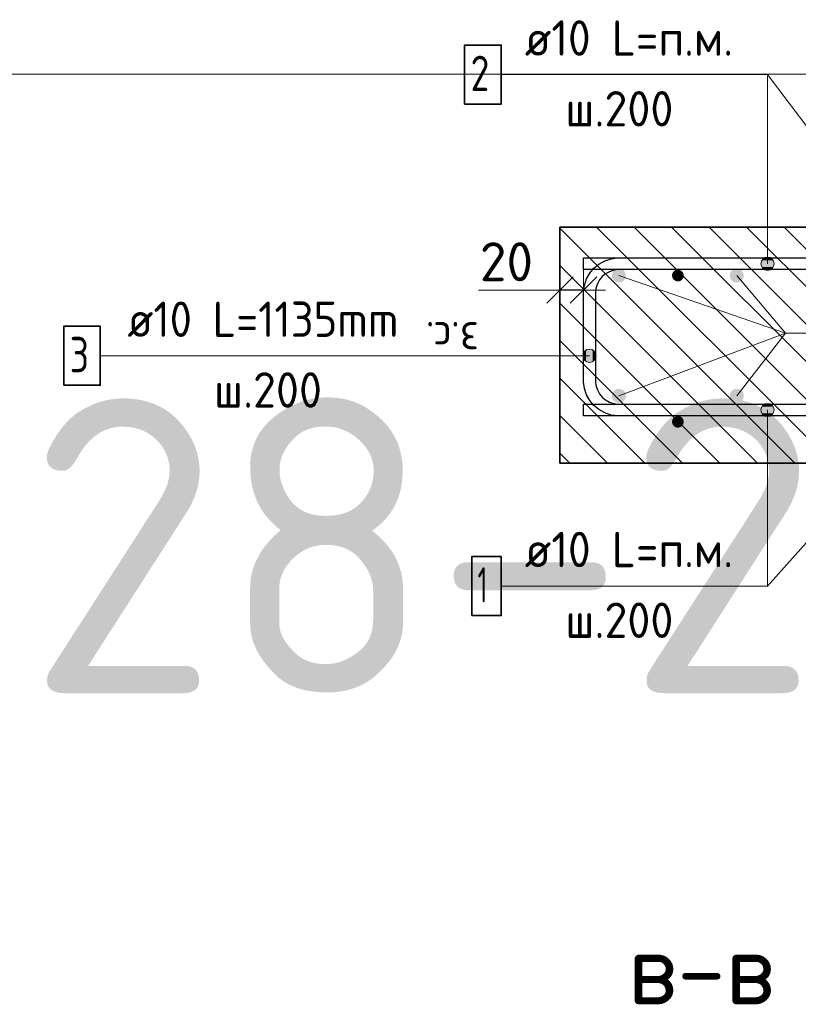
# Model space of a CAD drawing. Header units: metres. Extents: x -38 to 107, y -15 to 21.
# Tile 125 of 167: x 71.709 to 72.37, y 6.883 to 7.718. Entities that reach past the tile are written whole.
import ezdxf

# ---------------------------------------------------------------- set-up
doc = ezdxf.new("R2010")
doc.units = ezdxf.units.M
doc.header["$PDMODE"] = 65
for name, color, linetype, lineweight in [('XR$3$Арм. стержнями верхней зоны', 180, 'Continuous', 35), ('XR$3$Арм. стержнями нижней зоны', 180, 'Continuous', 35), ('XR$3$Арм.стержн. Арматура края', 96, 'Continuous', 35), ('XR$3$Арм.стержн. Доп. арматура', 180, 'Continuous', 35), ('XR$3$Размерная линия_ общее', 7, 'Continuous', 13), ('XR$4$Текст_ примечание', 7, 'Continuous', 13), ('XR$5$Арм. стержнями верхней зоны', 180, 'Continuous', 35), ('XR$5$Арм. стержнями нижней зоны', 180, 'Continuous', 35), ('XR$5$Арм.стержн. Арматура края', 96, 'Continuous', 35), ('XR$5$Арм.стержн. Доп. арматура', 180, 'Continuous', 35), ('XR$5$Размерная линия_ общее', 7, 'Continuous', 13)]:
    doc.layers.add(name, color=color, linetype=linetype, lineweight=lineweight)
doc.styles.add('ISOCPEUR', font='txt')
doc.dimstyles.new('DIMSTYLE_11', dxfattribs={"dimtxt": 0.033, "dimasz": 0.0375, "dimexe": 0, "dimexo": 0, "dimgap": 0.0165, "dimtad": 2, "dimdec": 0, "dimlfac": 1000, "dimrnd": 1, "dimzin": 12, "dimdsep": 46, "dimtxsty": 'ISOCPEUR', "dimblk1": 'ALL_ML_STRICH', "dimblk2": 'ALL_ML_STRICH', "dimsah": 1, "dimcen": 0, "dimclrd": 7, "dimclre": 256, "dimclrt": 7, "dimadec": 0, "dimazin": 0, "dimtfac": 1, "dimtdec": 0, "dimtix": 1, "dimtmove": 2, "dimatfit": 3, "dimfxl": 0, "dimtvp": 1.2, "dimtzin": 0, "dimlwd": 0, "dimlwe": -3, "dimarcsym": 0})
pattern_1 = [(135, (0, 0), (-0.031819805, -0.031819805), [0.4, -0.05, 0, -0.05]), (135, (-0.01591, -0.01591), (-0.031819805, -0.031819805), [0.8, -0.1, 0.1, -0.1])]

# ---------------------------------------------------------------- blocks, each defined once
blk = doc.blocks.new('ALL_ML_STRICH')
at = {"color": 0, "linetype": 'ByBlock', "lineweight": -2}
for p, q in [((0, -0.5), (0, 0.5)), ((-0.3, -0.3), (0.3, 0.3)), ((-1, 0), (0.5, 0))]:
    blk.add_line(p, q, dxfattribs=at)
blk = doc.blocks.new('*D139')
at = {"layer": 'DEFPOINTS', "color": 7, "linetype": 'Continuous', "lineweight": 13, "transparency": 33554687}
for p in [(72.1875, 7.48857), (72.1675, 7.44858), (72.1875, 7.45358)]:
    blk.add_point(p, dxfattribs=at)
at = {"layer": 'XR$3$Размерная линия_ общее', "color": 253, "linetype": 'Continuous', "lineweight": -2, "true_color": 0xa0a0a0, "transparency": 33554687}
for p, q in [((72.1675, 7.46858), (72.1675, 7.48857)), ((72.1875, 7.47358), (72.1875, 7.48857))]:
    blk.add_line(p, q, dxfattribs=at)
at = {"layer": 'XR$3$Размерная линия_ общее', "color": 7, "linetype": 'Continuous', "lineweight": -2, "transparency": 33554687}
blk.add_line((72.1875, 7.48857), (72.1675, 7.48857), dxfattribs=at)
at = {"layer": 'XR$3$Размерная линия_ общее', "color": 7, "linetype": 'Continuous', "lineweight": 13, "transparency": 33554687, "xscale": 0.0375, "yscale": 0.0375, "zscale": 0.0375}
for p, rotation in [((72.1675, 7.48857), 180), ((72.1875, 7.48857), 360)]:
    blk.add_blockref('ALL_ML_STRICH', p, dxfattribs=dict(at, rotation=rotation))
at = {"layer": 'XR$3$Размерная линия_ общее', "color": 7, "linetype": 'Continuous', "lineweight": 13, "transparency": 33554687, "insert": (72.12208, 7.51257), "char_height": 0.033, "width": 0.066, "attachment_point": 5, "style": 'ISOCPEUR'}
blk.add_mtext('\\A1;{20}', dxfattribs=at)
at = {"layer": 'XR$3$Размерная линия_ общее', "color": 7, "linetype": 'Continuous', "lineweight": 13, "transparency": 33554687, "insert": (72.09879, 7.43451), "char_height": 0.027, "width": 0.00135, "attachment_point": 1, "rotation": 180, "line_spacing_factor": 0.60241, "style": 'ISOCPEUR'}
blk.add_mtext('з.с.', dxfattribs=at)
blk = doc.blocks.new('*D809')
at = {"layer": 'DEFPOINTS', "color": 7, "linetype": 'Continuous', "lineweight": 13, "transparency": 33554687}
for p in [(72.1875, 7.48857), (72.1675, 7.44858), (72.1875, 7.45358)]:
    blk.add_point(p, dxfattribs=at)
at = {"layer": 'XR$5$Размерная линия_ общее', "color": 253, "linetype": 'Continuous', "lineweight": -2, "true_color": 0xa0a0a0, "transparency": 33554687}
for p, q in [((72.1675, 7.46858), (72.1675, 7.48857)), ((72.1875, 7.47358), (72.1875, 7.48857))]:
    blk.add_line(p, q, dxfattribs=at)
at = {"layer": 'XR$5$Размерная линия_ общее', "color": 7, "linetype": 'Continuous', "lineweight": -2, "transparency": 33554687}
blk.add_line((72.1875, 7.48857), (72.1675, 7.48857), dxfattribs=at)
at = {"layer": 'XR$5$Размерная линия_ общее', "color": 7, "linetype": 'Continuous', "lineweight": 13, "transparency": 33554687, "xscale": 0.0375, "yscale": 0.0375, "zscale": 0.0375}
for p, rotation in [((72.1675, 7.48857), 180), ((72.1875, 7.48857), 360)]:
    blk.add_blockref('ALL_ML_STRICH', p, dxfattribs=dict(at, rotation=rotation))
at = {"layer": 'XR$5$Размерная линия_ общее', "color": 7, "linetype": 'Continuous', "lineweight": 13, "transparency": 33554687, "insert": (72.12208, 7.51257), "char_height": 0.033, "width": 0.066, "attachment_point": 5, "style": 'ISOCPEUR'}
blk.add_mtext('\\A1;{20}', dxfattribs=at)
at = {"layer": 'XR$5$Размерная линия_ общее', "color": 7, "linetype": 'Continuous', "lineweight": 13, "transparency": 33554687, "insert": (72.09879, 7.43451), "char_height": 0.027, "width": 0.00135, "attachment_point": 1, "rotation": 180, "line_spacing_factor": 0.60241, "style": 'ISOCPEUR'}
blk.add_mtext('з.с.', dxfattribs=at)

msp = doc.modelspace()

# ---------------------------------------------------------------- hatches: boundary and pattern name
at = {"linetype": 'Continuous', "lineweight": 13, "transparency": 33554687}
h = msp.add_hatch(dxfattribs=at)
h.set_pattern_fill('__________540', scale=0.015, style=0, pattern_type=2)
h.set_pattern_definition(pattern_1)
h.paths.add_polyline_path([(72.1675, 7.54188), (72.1675, 7.34188), (72.75595, 7.34188), (72.75595, 7.54188)], flags=0)
h = msp.add_hatch(dxfattribs=at)
h.set_pattern_fill('__________540', scale=0.015, style=0, pattern_type=2)
h.set_pattern_definition(pattern_1)
h.paths.add_polyline_path([(72.1675, 7.54188), (72.1675, 7.34188), (72.75595, 7.34188), (72.75595, 7.54188)], flags=0)
at = {"layer": 'XR$3$Арм. стержнями верхней зоны', "linetype": 'Continuous', "lineweight": 13, "transparency": 33554687}
for points in [[(72.34641, 7.51571), (72.34078, 7.51571), (72.33876, 7.51369)], [(72.34641, 7.51571), (72.33876, 7.51369), (72.34843, 7.51369)], [(72.34078, 7.51571), (72.34641, 7.51571), (72.3436, 7.5165)], [(72.34843, 7.51369), (72.33876, 7.51369), (72.33797, 7.51088)], [(72.34843, 7.51369), (72.33797, 7.51088), (72.34922, 7.51088)], [(72.34922, 7.51088), (72.33797, 7.51088), (72.33876, 7.50806)], [(72.34922, 7.51088), (72.33876, 7.50806), (72.34843, 7.50806)], [(72.34843, 7.50806), (72.33876, 7.50806), (72.34078, 7.50604)], [(72.34843, 7.50806), (72.34078, 7.50604), (72.34641, 7.50604)], [(72.34641, 7.50604), (72.34078, 7.50604), (72.3436, 7.50525)]]:
    msp.add_hatch(color=7, dxfattribs=at).paths.add_polyline_path(points)
at = {"layer": 'XR$3$Арм. стержнями верхней зоны', "linetype": 'Continuous', "lineweight": 50, "transparency": 33554687}
msp.add_hatch(color=4, dxfattribs=at).paths.add_polyline_path([(72.27251, 7.50088), (72.27212, 7.50279), (72.27104, 7.50441), (72.26942, 7.5055), (72.26751, 7.50588), (72.26559, 7.5055), (72.26397, 7.50441), (72.26289, 7.50279), (72.26251, 7.50088), (72.26289, 7.49896), (72.26397, 7.49734), (72.26559, 7.49626), (72.26751, 7.49588), (72.26942, 7.49626), (72.27104, 7.49734), (72.27212, 7.49896)])
at = {"layer": 'XR$3$Арм. стержнями нижней зоны', "linetype": 'Continuous', "lineweight": 13, "transparency": 33554687}
for points in [[(72.33797, 7.38688), (72.34922, 7.38688), (72.34843, 7.38969)], [(72.33797, 7.38688), (72.34843, 7.38969), (72.33876, 7.38969)], [(72.33876, 7.38969), (72.34843, 7.38969), (72.34641, 7.39171)], [(72.33876, 7.38969), (72.34641, 7.39171), (72.34078, 7.39171)], [(72.34078, 7.39171), (72.34641, 7.39171), (72.3436, 7.3925)], [(72.33876, 7.38406), (72.34922, 7.38688), (72.33797, 7.38688)], [(72.33876, 7.38406), (72.34843, 7.38406), (72.34922, 7.38688)], [(72.34078, 7.38204), (72.34843, 7.38406), (72.33876, 7.38406)], [(72.34078, 7.38204), (72.34641, 7.38204), (72.34843, 7.38406)], [(72.34641, 7.38204), (72.34078, 7.38204), (72.3436, 7.38125)]]:
    msp.add_hatch(color=7, dxfattribs=at).paths.add_polyline_path(points)
at = {"layer": 'XR$3$Арм. стержнями нижней зоны', "linetype": 'Continuous', "lineweight": 50, "transparency": 33554687}
msp.add_hatch(color=4, dxfattribs=at).paths.add_polyline_path([(72.27251, 7.37688), (72.27212, 7.37879), (72.27104, 7.38041), (72.26942, 7.3815), (72.26751, 7.38188), (72.26559, 7.3815), (72.26397, 7.38041), (72.26289, 7.37879), (72.26251, 7.37688), (72.26289, 7.37496), (72.26397, 7.37334), (72.26559, 7.37226), (72.26751, 7.37188), (72.26942, 7.37226), (72.27104, 7.37334), (72.27212, 7.37496)])
at = {"layer": 'XR$3$Арм.стержн. Арматура края', "linetype": 'Continuous', "lineweight": 13, "transparency": 33554687}
for points in [[(72.18767, 7.43003), (72.18767, 7.43565), (72.18688, 7.43284)], [(72.18767, 7.43565), (72.18969, 7.428), (72.18969, 7.43768)], [(72.18767, 7.43565), (72.18767, 7.43003), (72.18969, 7.428)], [(72.18969, 7.43768), (72.1925, 7.42722), (72.1925, 7.43847)], [(72.18969, 7.43768), (72.18969, 7.428), (72.1925, 7.42722)], [(72.1925, 7.43847), (72.1925, 7.42722), (72.19532, 7.428)], [(72.1925, 7.43847), (72.19532, 7.428), (72.19532, 7.43768)], [(72.19532, 7.43768), (72.19532, 7.428), (72.19734, 7.43003)], [(72.19532, 7.43768), (72.19734, 7.43003), (72.19734, 7.43565)], [(72.19734, 7.43565), (72.19734, 7.43003), (72.19813, 7.43284)]]:
    msp.add_hatch(color=7, dxfattribs=at).paths.add_polyline_path(points)
at = {"layer": 'XR$3$Арм.стержн. Доп. арматура', "linetype": 'Continuous', "lineweight": 50, "transparency": 33554687}
for points in [[(72.22346, 7.50088), (72.223, 7.50317), (72.2217, 7.50512), (72.21976, 7.50642), (72.21746, 7.50688), (72.21516, 7.50642), (72.21322, 7.50512), (72.21192, 7.50317), (72.21146, 7.50088), (72.21192, 7.49858), (72.21322, 7.49663), (72.21516, 7.49533), (72.21746, 7.49488), (72.21976, 7.49533), (72.2217, 7.49663), (72.223, 7.49858)], [(72.32346, 7.50088), (72.323, 7.50317), (72.3217, 7.50512), (72.31976, 7.50642), (72.31746, 7.50688), (72.31516, 7.50642), (72.31322, 7.50512), (72.31192, 7.50317), (72.31146, 7.50088), (72.31192, 7.49858), (72.31322, 7.49663), (72.31516, 7.49533), (72.31746, 7.49488), (72.31976, 7.49533), (72.3217, 7.49663), (72.323, 7.49858)], [(72.22346, 7.39888), (72.223, 7.40117), (72.2217, 7.40312), (72.21976, 7.40442), (72.21746, 7.40488), (72.21516, 7.40442), (72.21322, 7.40312), (72.21192, 7.40117), (72.21146, 7.39888), (72.21192, 7.39658), (72.21322, 7.39463), (72.21516, 7.39333), (72.21746, 7.39288), (72.21976, 7.39333), (72.2217, 7.39463), (72.223, 7.39658)], [(72.32346, 7.39888), (72.323, 7.40117), (72.3217, 7.40312), (72.31976, 7.40442), (72.31746, 7.40488), (72.31516, 7.40442), (72.31322, 7.40312), (72.31192, 7.40117), (72.31146, 7.39888), (72.31192, 7.39658), (72.31322, 7.39463), (72.31516, 7.39333), (72.31746, 7.39288), (72.31976, 7.39333), (72.3217, 7.39463), (72.323, 7.39658)]]:
    msp.add_hatch(color=34, dxfattribs=at).paths.add_polyline_path(points)
at = {"layer": 'XR$5$Арм. стержнями верхней зоны', "linetype": 'Continuous', "lineweight": 13, "transparency": 33554687}
for points in [[(72.34641, 7.51571), (72.34078, 7.51571), (72.33876, 7.51369)], [(72.34641, 7.51571), (72.33876, 7.51369), (72.34843, 7.51369)], [(72.34078, 7.51571), (72.34641, 7.51571), (72.3436, 7.5165)], [(72.34843, 7.51369), (72.33876, 7.51369), (72.33797, 7.51088)], [(72.34843, 7.51369), (72.33797, 7.51088), (72.34922, 7.51088)], [(72.34922, 7.51088), (72.33797, 7.51088), (72.33876, 7.50806)], [(72.34922, 7.51088), (72.33876, 7.50806), (72.34843, 7.50806)], [(72.34843, 7.50806), (72.33876, 7.50806), (72.34078, 7.50604)], [(72.34843, 7.50806), (72.34078, 7.50604), (72.34641, 7.50604)], [(72.34641, 7.50604), (72.34078, 7.50604), (72.3436, 7.50525)]]:
    msp.add_hatch(color=7, dxfattribs=at).paths.add_polyline_path(points)
at = {"layer": 'XR$5$Арм. стержнями верхней зоны', "linetype": 'Continuous', "lineweight": 50, "transparency": 33554687}
msp.add_hatch(color=4, dxfattribs=at).paths.add_polyline_path([(72.27251, 7.50088), (72.27212, 7.50279), (72.27104, 7.50441), (72.26942, 7.5055), (72.26751, 7.50588), (72.26559, 7.5055), (72.26397, 7.50441), (72.26289, 7.50279), (72.26251, 7.50088), (72.26289, 7.49896), (72.26397, 7.49734), (72.26559, 7.49626), (72.26751, 7.49588), (72.26942, 7.49626), (72.27104, 7.49734), (72.27212, 7.49896)])
at = {"layer": 'XR$5$Арм. стержнями нижней зоны', "linetype": 'Continuous', "lineweight": 13, "transparency": 33554687}
for points in [[(72.33797, 7.38688), (72.34922, 7.38688), (72.34843, 7.38969)], [(72.33797, 7.38688), (72.34843, 7.38969), (72.33876, 7.38969)], [(72.33876, 7.38969), (72.34843, 7.38969), (72.34641, 7.39171)], [(72.33876, 7.38969), (72.34641, 7.39171), (72.34078, 7.39171)], [(72.34078, 7.39171), (72.34641, 7.39171), (72.3436, 7.3925)], [(72.33876, 7.38406), (72.34922, 7.38688), (72.33797, 7.38688)], [(72.33876, 7.38406), (72.34843, 7.38406), (72.34922, 7.38688)], [(72.34078, 7.38204), (72.34843, 7.38406), (72.33876, 7.38406)], [(72.34078, 7.38204), (72.34641, 7.38204), (72.34843, 7.38406)], [(72.34641, 7.38204), (72.34078, 7.38204), (72.3436, 7.38125)]]:
    msp.add_hatch(color=7, dxfattribs=at).paths.add_polyline_path(points)
at = {"layer": 'XR$5$Арм. стержнями нижней зоны', "linetype": 'Continuous', "lineweight": 50, "transparency": 33554687}
msp.add_hatch(color=4, dxfattribs=at).paths.add_polyline_path([(72.27251, 7.37688), (72.27212, 7.37879), (72.27104, 7.38041), (72.26942, 7.3815), (72.26751, 7.38188), (72.26559, 7.3815), (72.26397, 7.38041), (72.26289, 7.37879), (72.26251, 7.37688), (72.26289, 7.37496), (72.26397, 7.37334), (72.26559, 7.37226), (72.26751, 7.37188), (72.26942, 7.37226), (72.27104, 7.37334), (72.27212, 7.37496)])
at = {"layer": 'XR$5$Арм.стержн. Арматура края', "linetype": 'Continuous', "lineweight": 13, "transparency": 33554687}
for points in [[(72.18767, 7.43003), (72.18767, 7.43565), (72.18688, 7.43284)], [(72.18767, 7.43565), (72.18969, 7.428), (72.18969, 7.43768)], [(72.18767, 7.43565), (72.18767, 7.43003), (72.18969, 7.428)], [(72.18969, 7.43768), (72.1925, 7.42722), (72.1925, 7.43847)], [(72.18969, 7.43768), (72.18969, 7.428), (72.1925, 7.42722)], [(72.1925, 7.43847), (72.1925, 7.42722), (72.19532, 7.428)], [(72.1925, 7.43847), (72.19532, 7.428), (72.19532, 7.43768)], [(72.19532, 7.43768), (72.19532, 7.428), (72.19734, 7.43003)], [(72.19532, 7.43768), (72.19734, 7.43003), (72.19734, 7.43565)], [(72.19734, 7.43565), (72.19734, 7.43003), (72.19813, 7.43284)]]:
    msp.add_hatch(color=7, dxfattribs=at).paths.add_polyline_path(points)
at = {"layer": 'XR$5$Арм.стержн. Доп. арматура', "linetype": 'Continuous', "lineweight": 50, "transparency": 33554687}
for points in [[(72.22346, 7.50088), (72.223, 7.50317), (72.2217, 7.50512), (72.21976, 7.50642), (72.21746, 7.50688), (72.21516, 7.50642), (72.21322, 7.50512), (72.21192, 7.50317), (72.21146, 7.50088), (72.21192, 7.49858), (72.21322, 7.49663), (72.21516, 7.49533), (72.21746, 7.49488), (72.21976, 7.49533), (72.2217, 7.49663), (72.223, 7.49858)], [(72.32346, 7.50088), (72.323, 7.50317), (72.3217, 7.50512), (72.31976, 7.50642), (72.31746, 7.50688), (72.31516, 7.50642), (72.31322, 7.50512), (72.31192, 7.50317), (72.31146, 7.50088), (72.31192, 7.49858), (72.31322, 7.49663), (72.31516, 7.49533), (72.31746, 7.49488), (72.31976, 7.49533), (72.3217, 7.49663), (72.323, 7.49858)], [(72.22346, 7.39888), (72.223, 7.40117), (72.2217, 7.40312), (72.21976, 7.40442), (72.21746, 7.40488), (72.21516, 7.40442), (72.21322, 7.40312), (72.21192, 7.40117), (72.21146, 7.39888), (72.21192, 7.39658), (72.21322, 7.39463), (72.21516, 7.39333), (72.21746, 7.39288), (72.21976, 7.39333), (72.2217, 7.39463), (72.223, 7.39658)], [(72.32346, 7.39888), (72.323, 7.40117), (72.3217, 7.40312), (72.31976, 7.40442), (72.31746, 7.40488), (72.31516, 7.40442), (72.31322, 7.40312), (72.31192, 7.40117), (72.31146, 7.39888), (72.31192, 7.39658), (72.31322, 7.39463), (72.31516, 7.39333), (72.31746, 7.39288), (72.31976, 7.39333), (72.3217, 7.39463), (72.323, 7.39658)]]:
    msp.add_hatch(color=34, dxfattribs=at).paths.add_polyline_path(points)

# ---------------------------------------------------------------- linework, layer by layer
at = {"color": 7, "linetype": 'Continuous', "lineweight": 13, "transparency": 33554687}
for p, q in [((72.46751, 7.50688), (72.3436, 7.6713)), ((72.46751, 7.50688), (72.3436, 7.6713)), ((72.1675, 7.48857), (72.0985, 7.48857)), ((72.1675, 7.48857), (72.0985, 7.48857)), ((72.46751, 7.37688), (72.3436, 7.23758)), ((72.46751, 7.37688), (72.3436, 7.23758))]:
    msp.add_line(p, q, dxfattribs=at)
at = {"color": 7, "linetype": 'Continuous', "lineweight": 35, "transparency": 33554687}
for p, q in [((72.1675, 7.54188), (72.1675, 7.34188)), ((72.75595, 7.54188), (72.1675, 7.54188)), ((72.1675, 7.54188), (72.1675, 7.34188)), ((72.75595, 7.54188), (72.1675, 7.54188)), ((72.1675, 7.34188), (72.75595, 7.34188)), ((72.1675, 7.34188), (72.75595, 7.34188))]:
    msp.add_line(p, q, dxfattribs=at)
at = {"layer": 'XR$3$Арм. стержнями верхней зоны', "color": 7, "linetype": 'Continuous', "lineweight": 13, "transparency": 33554687}
for p, q in [((72.1176, 7.6713), (72.3436, 7.6713)), ((72.3436, 7.6713), (72.3436, 7.51088)), ((72.3436, 7.5165), (72.3436, 7.5165)), ((72.33797, 7.51088), (72.33797, 7.51088)), ((72.34922, 7.51088), (72.34922, 7.51088)), ((72.3436, 7.50525), (72.3436, 7.50525))]:
    msp.add_line(p, q, dxfattribs=at)
at = {"layer": 'XR$3$Арм. стержнями верхней зоны', "color": 7, "linetype": 'Continuous', "lineweight": 35, "transparency": 33554687}
msp.add_lwpolyline([(72.0866, 7.6463), (72.1176, 7.6463), (72.1176, 7.6963), (72.0866, 7.6963), (72.0866, 7.6463)], dxfattribs=at)
at = {"layer": 'XR$3$Арм. стержнями верхней зоны', "color": 4, "linetype": 'Continuous', "lineweight": 25, "transparency": 33554687}
msp.add_lwpolyline([(72.76095, 7.50588), (72.1875, 7.50588), (72.1875, 7.51588), (72.76095, 7.51588), (72.76095, 7.50588)], dxfattribs=at)
at = {"layer": 'XR$3$Арм. стержнями верхней зоны', "color": 7, "linetype": 'Continuous', "lineweight": 13, "transparency": 33554687}
msp.add_circle((72.3436, 7.51088), 0.00563, dxfattribs=at)
at = {"layer": 'XR$3$Арм. стержнями нижней зоны', "color": 7, "linetype": 'Continuous', "lineweight": 13, "transparency": 33554687}
for p, q in [((72.3436, 7.3925), (72.3436, 7.3925)), ((72.33797, 7.38688), (72.33797, 7.38688)), ((72.3436, 7.23758), (72.3436, 7.38688)), ((72.3436, 7.38125), (72.3436, 7.38125)), ((72.34922, 7.38688), (72.34922, 7.38688)), ((72.1176, 7.23758), (72.3436, 7.23758))]:
    msp.add_line(p, q, dxfattribs=at)
at = {"layer": 'XR$3$Арм. стержнями нижней зоны', "color": 4, "linetype": 'Continuous', "lineweight": 25, "transparency": 33554687}
msp.add_lwpolyline([(72.76095, 7.38188), (72.1875, 7.38188), (72.1875, 7.39188), (72.76095, 7.39188), (72.76095, 7.38188)], dxfattribs=at)
at = {"layer": 'XR$3$Арм. стержнями нижней зоны', "color": 7, "linetype": 'Continuous', "lineweight": 35, "transparency": 33554687}
msp.add_lwpolyline([(72.0926, 7.21258), (72.1176, 7.21258), (72.1176, 7.26258), (72.0926, 7.26258), (72.0926, 7.21258)], dxfattribs=at)
at = {"layer": 'XR$3$Арм. стержнями нижней зоны', "color": 7, "linetype": 'Continuous', "lineweight": 13, "transparency": 33554687}
msp.add_circle((72.3436, 7.38688), 0.00563, dxfattribs=at)
at = {"layer": 'XR$3$Арм.стержн. Арматура края', "color": 7, "linetype": 'Continuous', "lineweight": 13, "transparency": 33554687}
for p, q in [((71.77746, 7.43284), (72.08746, 7.43284)), ((72.08746, 7.43284), (72.1925, 7.43284)), ((72.18688, 7.43284), (72.18688, 7.43284)), ((72.1925, 7.43847), (72.1925, 7.43847)), ((72.19813, 7.43284), (72.19813, 7.43284)), ((72.1925, 7.42722), (72.1925, 7.42722))]:
    msp.add_line(p, q, dxfattribs=at)
at = {"layer": 'XR$3$Арм.стержн. Арматура края', "color": 4, "linetype": 'Continuous', "lineweight": 25, "transparency": 33554687}
for points in [[(72.6875, 7.38188), (72.21607, 7.38188), (72.21085, 7.3826), (72.20541, 7.3844), (72.20041, 7.3872), (72.19628, 7.39065), (72.19283, 7.39478), (72.19002, 7.39979), (72.18823, 7.40523), (72.1875, 7.41044), (72.1875, 7.48731), (72.18823, 7.49253), (72.19002, 7.49797), (72.19283, 7.50298), (72.19628, 7.5071), (72.20041, 7.51055), (72.20541, 7.51336), (72.21085, 7.51515), (72.21607, 7.51588), (72.6875, 7.51588)], [(72.6875, 7.50588), (72.21676, 7.50588), (72.21313, 7.50537), (72.20946, 7.50416), (72.2061, 7.50228), (72.20338, 7.50001), (72.2011, 7.49728), (72.19922, 7.49392), (72.19801, 7.49026), (72.1975, 7.48662), (72.1975, 7.41113), (72.19801, 7.4075), (72.19922, 7.40383), (72.2011, 7.40048), (72.20338, 7.39775), (72.2061, 7.39547), (72.20946, 7.39359), (72.21313, 7.39238), (72.21676, 7.39188), (72.6875, 7.39188)]]:
    msp.add_lwpolyline(points, dxfattribs=at)
at = {"layer": 'XR$3$Арм.стержн. Арматура края', "color": 7, "linetype": 'Continuous', "lineweight": 35, "transparency": 33554687}
msp.add_lwpolyline([(71.74646, 7.40784), (71.77746, 7.40784), (71.77746, 7.45784), (71.74646, 7.45784), (71.74646, 7.40784)], dxfattribs=at)
at = {"layer": 'XR$3$Арм.стержн. Арматура края', "color": 7, "linetype": 'Continuous', "lineweight": 13, "transparency": 33554687}
msp.add_circle((72.1925, 7.43284), 0.00563, dxfattribs=at)
at = {"layer": 'XR$3$Арм.стержн. Доп. арматура', "color": 7, "linetype": 'Continuous', "lineweight": 13, "transparency": 33554687}
for q in [(72.21746, 7.50088), (72.31746, 7.50088), (72.21746, 7.39888), (72.31746, 7.39888), (72.58472, 7.45204)]:
    msp.add_line((72.35872, 7.45204), q, dxfattribs=at)
at = {"layer": 'XR$4$Текст_ примечание', "color": 7, "linetype": 'Continuous', "lineweight": 13, "transparency": 33554687}
msp.add_line((86.41979, 7.67171), (67.91979, 7.67171), dxfattribs=at)
at = {"layer": 'XR$5$Арм. стержнями верхней зоны', "color": 7, "linetype": 'Continuous', "lineweight": 13, "transparency": 33554687}
for p, q in [((72.1176, 7.6713), (72.3436, 7.6713)), ((72.3436, 7.6713), (72.3436, 7.51088)), ((72.3436, 7.5165), (72.3436, 7.5165)), ((72.33797, 7.51088), (72.33797, 7.51088)), ((72.34922, 7.51088), (72.34922, 7.51088)), ((72.3436, 7.50525), (72.3436, 7.50525))]:
    msp.add_line(p, q, dxfattribs=at)
at = {"layer": 'XR$5$Арм. стержнями верхней зоны', "color": 7, "linetype": 'Continuous', "lineweight": 35, "transparency": 33554687}
msp.add_lwpolyline([(72.0866, 7.6463), (72.1176, 7.6463), (72.1176, 7.6963), (72.0866, 7.6963), (72.0866, 7.6463)], dxfattribs=at)
at = {"layer": 'XR$5$Арм. стержнями верхней зоны', "color": 4, "linetype": 'Continuous', "lineweight": 25, "transparency": 33554687}
msp.add_lwpolyline([(72.76095, 7.50588), (72.1875, 7.50588), (72.1875, 7.51588), (72.76095, 7.51588), (72.76095, 7.50588)], dxfattribs=at)
at = {"layer": 'XR$5$Арм. стержнями верхней зоны', "color": 7, "linetype": 'Continuous', "lineweight": 13, "transparency": 33554687}
msp.add_circle((72.3436, 7.51088), 0.00563, dxfattribs=at)
at = {"layer": 'XR$5$Арм. стержнями нижней зоны', "color": 7, "linetype": 'Continuous', "lineweight": 13, "transparency": 33554687}
for p, q in [((72.3436, 7.3925), (72.3436, 7.3925)), ((72.33797, 7.38688), (72.33797, 7.38688)), ((72.3436, 7.23758), (72.3436, 7.38688)), ((72.3436, 7.38125), (72.3436, 7.38125)), ((72.34922, 7.38688), (72.34922, 7.38688)), ((72.1176, 7.23758), (72.3436, 7.23758))]:
    msp.add_line(p, q, dxfattribs=at)
at = {"layer": 'XR$5$Арм. стержнями нижней зоны', "color": 4, "linetype": 'Continuous', "lineweight": 25, "transparency": 33554687}
msp.add_lwpolyline([(72.76095, 7.38188), (72.1875, 7.38188), (72.1875, 7.39188), (72.76095, 7.39188), (72.76095, 7.38188)], dxfattribs=at)
at = {"layer": 'XR$5$Арм. стержнями нижней зоны', "color": 7, "linetype": 'Continuous', "lineweight": 35, "transparency": 33554687}
msp.add_lwpolyline([(72.0926, 7.21258), (72.1176, 7.21258), (72.1176, 7.26258), (72.0926, 7.26258), (72.0926, 7.21258)], dxfattribs=at)
at = {"layer": 'XR$5$Арм. стержнями нижней зоны', "color": 7, "linetype": 'Continuous', "lineweight": 13, "transparency": 33554687}
msp.add_circle((72.3436, 7.38688), 0.00563, dxfattribs=at)
at = {"layer": 'XR$5$Арм.стержн. Арматура края', "color": 7, "linetype": 'Continuous', "lineweight": 13, "transparency": 33554687}
for p, q in [((71.77746, 7.43284), (72.08746, 7.43284)), ((72.08746, 7.43284), (72.1925, 7.43284)), ((72.18688, 7.43284), (72.18688, 7.43284)), ((72.1925, 7.43847), (72.1925, 7.43847)), ((72.19813, 7.43284), (72.19813, 7.43284)), ((72.1925, 7.42722), (72.1925, 7.42722))]:
    msp.add_line(p, q, dxfattribs=at)
at = {"layer": 'XR$5$Арм.стержн. Арматура края', "color": 4, "linetype": 'Continuous', "lineweight": 25, "transparency": 33554687}
for points in [[(72.6875, 7.38188), (72.21607, 7.38188), (72.21085, 7.3826), (72.20541, 7.3844), (72.20041, 7.3872), (72.19628, 7.39065), (72.19283, 7.39478), (72.19002, 7.39979), (72.18823, 7.40523), (72.1875, 7.41044), (72.1875, 7.48731), (72.18823, 7.49253), (72.19002, 7.49797), (72.19283, 7.50298), (72.19628, 7.5071), (72.20041, 7.51055), (72.20541, 7.51336), (72.21085, 7.51515), (72.21607, 7.51588), (72.6875, 7.51588)], [(72.6875, 7.50588), (72.21676, 7.50588), (72.21313, 7.50537), (72.20946, 7.50416), (72.2061, 7.50228), (72.20338, 7.50001), (72.2011, 7.49728), (72.19922, 7.49392), (72.19801, 7.49026), (72.1975, 7.48662), (72.1975, 7.41113), (72.19801, 7.4075), (72.19922, 7.40383), (72.2011, 7.40048), (72.20338, 7.39775), (72.2061, 7.39547), (72.20946, 7.39359), (72.21313, 7.39238), (72.21676, 7.39188), (72.6875, 7.39188)]]:
    msp.add_lwpolyline(points, dxfattribs=at)
at = {"layer": 'XR$5$Арм.стержн. Арматура края', "color": 7, "linetype": 'Continuous', "lineweight": 35, "transparency": 33554687}
msp.add_lwpolyline([(71.74646, 7.40784), (71.77746, 7.40784), (71.77746, 7.45784), (71.74646, 7.45784), (71.74646, 7.40784)], dxfattribs=at)
at = {"layer": 'XR$5$Арм.стержн. Арматура края', "color": 7, "linetype": 'Continuous', "lineweight": 13, "transparency": 33554687}
msp.add_circle((72.1925, 7.43284), 0.00563, dxfattribs=at)
at = {"layer": 'XR$5$Арм.стержн. Доп. арматура', "color": 7, "linetype": 'Continuous', "lineweight": 13, "transparency": 33554687}
for q in [(72.21746, 7.50088), (72.31746, 7.50088), (72.21746, 7.39888), (72.31746, 7.39888), (72.58472, 7.45204)]:
    msp.add_line((72.35872, 7.45204), q, dxfattribs=at)

# ---------------------------------------------------------------- texts
at = {"color": 7, "linetype": 'Continuous', "lineweight": 13, "transparency": 33554687, "insert": (72.28744, 6.9129), "char_height": 0.06, "width": 0.1533913, "attachment_point": 5, "style": 'ISOCPEUR'}
msp.add_mtext('\\A1;{\\fISOCPEUR|i0|b0;\\H0.060000;\\W1.000000;\\C7;в-в}\\P', dxfattribs=at)
at = {"layer": 'XR$3$Арм. стержнями верхней зоны', "color": 7, "linetype": 'Continuous', "lineweight": 25, "transparency": 33554687, "char_height": 0.03, "attachment_point": 7, "style": 'ISOCPEUR'}
for s, insert, width in [('\\W0.94;ø10 L=п.м.', (72.1376, 7.6873), 0.1999831), ('\\W0.78;2', (72.0916, 7.6573), 0.0326407), ('\\W0.95;ш.200 ', (72.1721, 7.6273), 0.1311996)]:
    msp.add_mtext(s, dxfattribs=dict(at, insert=insert, width=width))
at = {"layer": 'XR$3$Арм. стержнями нижней зоны', "color": 7, "linetype": 'Continuous', "lineweight": 25, "transparency": 33554687, "char_height": 0.03, "attachment_point": 7, "style": 'ISOCPEUR'}
for s, insert, width in [('\\W0.94;ø10 L=п.м.', (72.1376, 7.25358), 0.1999831), ('\\W0.56;1', (72.0976, 7.22358), 0.0233333), ('\\W0.95;ш.200 ', (72.1721, 7.19358), 0.1311996)]:
    msp.add_mtext(s, dxfattribs=dict(at, insert=insert, width=width))
at = {"layer": 'XR$3$Арм.стержн. Арматура края', "color": 7, "linetype": 'Continuous', "lineweight": 25, "transparency": 33554687, "char_height": 0.03, "attachment_point": 7, "style": 'ISOCPEUR'}
for s, insert, width in [('\\W0.92;ø10 L=1135mm ', (71.80046, 7.44884), 0.2806692), ('\\W0.78;3', (71.75146, 7.41884), 0.0326407), ('\\W0.95;ш.200 ', (71.87396, 7.38884), 0.1311995)]:
    msp.add_mtext(s, dxfattribs=dict(at, insert=insert, width=width))
at = {"layer": 'XR$4$Текст_ примечание', "color": 7, "linetype": 'Continuous', "lineweight": 35, "transparency": 33554687, "insert": (70.35063, 7.14671), "char_height": 0.25, "width": 2.7437149, "attachment_point": 7, "style": 'ISOCPEUR'}
msp.add_mtext('\\W0.96;ГОСТ 34028-2016', dxfattribs=at)
at = {"layer": 'XR$5$Арм. стержнями верхней зоны', "color": 7, "linetype": 'Continuous', "lineweight": 25, "transparency": 33554687, "char_height": 0.03, "attachment_point": 7, "style": 'ISOCPEUR'}
for s, insert, width in [('\\W0.94;ø10 L=п.м.', (72.1376, 7.6873), 0.1999831), ('\\W0.78;2', (72.0916, 7.6573), 0.0326407), ('\\W0.95;ш.200 ', (72.1721, 7.6273), 0.1311996)]:
    msp.add_mtext(s, dxfattribs=dict(at, insert=insert, width=width))
at = {"layer": 'XR$5$Арм. стержнями нижней зоны', "color": 7, "linetype": 'Continuous', "lineweight": 25, "transparency": 33554687, "char_height": 0.03, "attachment_point": 7, "style": 'ISOCPEUR'}
for s, insert, width in [('\\W0.94;ø10 L=п.м.', (72.1376, 7.25358), 0.1999831), ('\\W0.56;1', (72.0976, 7.22358), 0.0233333), ('\\W0.95;ш.200 ', (72.1721, 7.19358), 0.1311996)]:
    msp.add_mtext(s, dxfattribs=dict(at, insert=insert, width=width))
at = {"layer": 'XR$5$Арм.стержн. Арматура края', "color": 7, "linetype": 'Continuous', "lineweight": 25, "transparency": 33554687, "char_height": 0.03, "attachment_point": 7, "style": 'ISOCPEUR'}
for s, insert, width in [('\\W0.92;ø10 L=1135mm ', (71.80046, 7.44884), 0.2806692), ('\\W0.78;3', (71.75146, 7.41884), 0.0326407), ('\\W0.95;ш.200 ', (71.87396, 7.38884), 0.1311995)]:
    msp.add_mtext(s, dxfattribs=dict(at, insert=insert, width=width))

# ---------------------------------------------------------------- dimensions: what is measured, and where the dimension line sits
at = {"layer": 'XR$3$Размерная линия_ общее', "color": 7, "linetype": 'Continuous', "lineweight": 13, "transparency": 33554687}
dim = msp.add_linear_dim(base=(72.1675, 7.48857), p1=(72.1875, 7.47358), p2=(72.1675, 7.46858), angle=180, text='<>\\Xз.с.', dimstyle='DIMSTYLE_11', override={"dimpost": '<>', "dimclrd": 7, "dimclre": 253, "dimclrt": 7, "dimlwd": 0, "dimlwe": 65533}, dxfattribs=at)
dim.commit()
dim.dimension.update_dxf_attribs({"geometry": '*D139', "text_midpoint": (72.12208, 7.51257), "dimtype": 160})
at = {"layer": 'XR$5$Размерная линия_ общее', "color": 7, "linetype": 'Continuous', "lineweight": 13, "transparency": 33554687}
dim = msp.add_linear_dim(base=(72.1675, 7.48857), p1=(72.1875, 7.47358), p2=(72.1675, 7.46858), angle=180, text='<>\\Xз.с.', dimstyle='DIMSTYLE_11', override={"dimpost": '<>', "dimclrd": 7, "dimclre": 253, "dimclrt": 7, "dimlwd": 0, "dimlwe": 65533}, dxfattribs=at)
dim.commit()
dim.dimension.update_dxf_attribs({"geometry": '*D809', "text_midpoint": (72.12208, 7.51257), "dimtype": 160})

doc.saveas('drawing.dxf')
